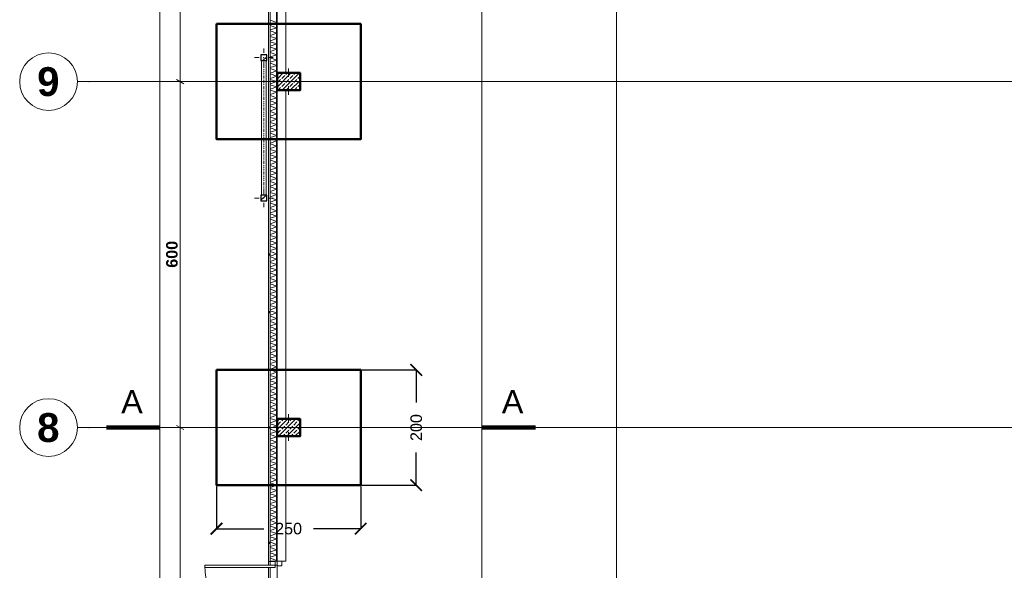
# Model space of a CAD drawing. Extents: x -7314 to 11761, y 144 to 9383.
# Tile 76 of 193: x 468 to 2175, y 4739 to 5694. Entities that reach past the tile are written whole.
import ezdxf
from ezdxf.xclip import XClip

# ---------------------------------------------------------------- set-up
doc = ezdxf.new("R2010")
doc.units = 0
doc.header["$MEASUREMENT"] = 0
doc.header["$XCLIPFRAME"] = 0
for name, pattern in [('Krawędzie ukryte', [68, 48, -20]), ('Kropki i Kreski', [144, 72, -36, 0, -36]), ('Wipeout_Contour', [20000, 0, -20000])]:
    doc.linetypes.add(name, pattern=pattern)
for name, color, linetype in [('_FORMA - struktura elewacja', 7, 'Continuous'), ('FORMA - Arch 01 - 220-A Ściany', 7, 'Continuous'), ('FORMA - Arch 01 - 410-K Osie', 7, 'Continuous'), ('FORMA - Arch 01 - 440-K Słupy', 7, 'Continuous'), ('FORMA - Arch 02 - Ściany zewnętrzne', 7, 'Continuous'), ('FORMA - Arch 04 - Wymiary ogólne', 7, 'Continuous')]:
    doc.layers.add(name, color=color, linetype=linetype)
doc.styles.add('STYL_AUTOMATYCZNY_2', font='arial.ttf')
doc.styles.add('STYL_AUTOMATYCZNY_6', font='arial.ttf')
doc.styles.add('STYL_AUTOMATYCZNY_9', font='arial.ttf')
doc.dimstyles.get("Standard").update_dxf_attribs({"dimtxt": 0.18, "dimasz": 0.18, "dimexe": 0.18, "dimexo": 0.0625, "dimgap": 0.09, "dimtad": 0, "dimtih": 1, "dimtoh": 1, "dimdec": 4, "dimzin": 0, "dimdsep": 46, "dimtxsty": 'Standard', "dimcen": 0.09, "dimadec": 0, "dimazin": 0, "dimtfac": 1, "dimtdec": 4, "dimtofl": 0, "dimtmove": 0, "dimatfit": 3, "dimfxl": 1, "dimtolj": 1, "dimtzin": 0, "dimarcsym": 0})
pattern_1 = [(45, (4185.3, -5972.398), (-17.67767, 17.67767), []), (45, (4181.764, -5968.863), (-17.67767, 17.67767), []), (45, (4178.229, -5965.327), (-17.67767, 17.67767), [])]
pattern_2 = [(45, (4185.3, -5972.398), (-7.071068, 7.071068), []), (45, (4181.764, -5968.863), (-7.071068, 7.071068), [7.5, -2.5])]
pattern_3 = [(45, (4185.3, -5972.398), (-18.384776, 18.384776), []), (45, (4176.107, -5963.206), (-18.384776, 18.384776), [19.5, -6.5])]

# ---------------------------------------------------------------- blocks, each defined once
blk = doc.blocks.new('*X17')
at = {"layer": 'FORMA - Arch 01 - 220-A Ściany', "color": 7, "linetype": 'Continuous', "lineweight": 5, "ltscale": 0.025}
for p, q in [((902, 5693.4), (913.5, 5689.6)), ((913.5, 5689.6), (902, 5685.8)), ((902, 5684.1), (913.5, 5680.3)), ((913.5, 5680.3), (902, 5676.4)), ((902, 5674.8), (913.5, 5670.9)), ((913.5, 5670.9), (902, 5667.1)), ((902, 5665.4), (913.5, 5661.6)), ((913.5, 5661.6), (902, 5657.8)), ((902, 5656.1), (913.5, 5652.3)), ((913.5, 5652.3), (902, 5648.4)), ((902, 5646.8), (913.5, 5642.9)), ((913.5, 5642.9), (902, 5639.1)), ((902, 5637.4), (913.5, 5633.6)), ((913.5, 5633.6), (902, 5629.8)), ((902, 5628.1), (913.5, 5624.3)), ((913.5, 5624.3), (902, 5620.4)), ((902, 5618.8), (913.5, 5614.9)), ((913.5, 5614.9), (902, 5611.1)), ((902, 5609.4), (913.5, 5605.6)), ((913.5, 5605.6), (902, 5601.8)), ((902, 5600.1), (913.5, 5596.3)), ((913.5, 5596.3), (902, 5592.4)), ((902, 5590.8), (913.5, 5586.9)), ((913.5, 5586.9), (902, 5583.1)), ((902, 5581.4), (913.5, 5577.6)), ((913.5, 5577.6), (902, 5573.8)), ((902, 5572.1), (913.5, 5568.3)), ((913.5, 5568.3), (902, 5564.4)), ((902, 5562.8), (913.5, 5558.9)), ((913.5, 5558.9), (902, 5555.1)), ((902, 5553.4), (913.5, 5549.6)), ((913.5, 5549.6), (902, 5545.8)), ((902, 5544.1), (913.5, 5540.3)), ((913.5, 5540.3), (902, 5536.4)), ((902, 5534.8), (913.5, 5530.9)), ((913.5, 5530.9), (902, 5527.1)), ((902, 5525.4), (913.5, 5521.6)), ((913.5, 5521.6), (902, 5517.8)), ((902, 5516.1), (913.5, 5512.3)), ((913.5, 5512.3), (902, 5508.4)), ((902, 5506.8), (913.5, 5502.9)), ((913.5, 5502.9), (902, 5499.1)), ((902, 5497.4), (913.5, 5493.6)), ((913.5, 5493.6), (902, 5489.8)), ((902, 5488.1), (913.5, 5484.3)), ((913.5, 5484.3), (902, 5480.4)), ((902, 5478.8), (913.5, 5474.9)), ((913.5, 5474.9), (902, 5471.1)), ((902, 5469.4), (913.5, 5465.6)), ((913.5, 5465.6), (902, 5461.8)), ((902, 5460.1), (913.5, 5456.3)), ((913.5, 5456.3), (902, 5452.4)), ((902, 5450.8), (913.5, 5446.9)), ((913.5, 5446.9), (902, 5443.1)), ((902, 5441.4), (913.5, 5437.6)), ((913.5, 5437.6), (902, 5433.8)), ((902, 5432.1), (913.5, 5428.3)), ((913.5, 5428.3), (902, 5424.4)), ((902, 5422.8), (913.5, 5418.9)), ((913.5, 5418.9), (902, 5415.1)), ((902, 5413.4), (913.5, 5409.6)), ((913.5, 5409.6), (902, 5405.8)), ((902, 5404.1), (913.5, 5400.3)), ((913.5, 5400.3), (902, 5396.4)), ((902, 5394.8), (913.5, 5390.9)), ((913.5, 5390.9), (902, 5387.1)), ((902, 5385.4), (913.5, 5381.6)), ((913.5, 5381.6), (908.4, 5379.9))]:
    blk.add_line(p, q, dxfattribs=at)
blk = doc.blocks.new('*X359')
at = {"layer": 'FORMA - Arch 01 - 220-A Ściany', "color": 7, "linetype": 'Continuous', "lineweight": 5, "ltscale": 0.025}
for p, q in [((908.4, 5379.9), (902, 5377.8)), ((902, 5376.1), (913.5, 5372.3)), ((913.5, 5372.3), (902, 5368.4)), ((902, 5366.8), (913.5, 5362.9)), ((913.5, 5362.9), (902, 5359.1)), ((902, 5357.4), (913.5, 5353.6)), ((913.5, 5353.6), (902, 5349.8)), ((902, 5348.1), (913.5, 5344.3)), ((913.5, 5344.3), (902, 5340.4)), ((902, 5338.8), (913.5, 5334.9)), ((913.5, 5334.9), (902, 5331.1)), ((902, 5329.4), (913.5, 5325.6)), ((913.5, 5325.6), (902, 5321.8)), ((902, 5320.1), (913.5, 5316.3)), ((913.5, 5316.3), (902, 5312.4)), ((902, 5310.8), (913.5, 5306.9)), ((913.5, 5306.9), (902, 5303.1)), ((902, 5301.4), (913.5, 5297.6)), ((913.5, 5297.6), (902, 5293.8)), ((902, 5292.1), (913.5, 5288.3)), ((913.5, 5288.3), (902, 5284.4)), ((902, 5282.8), (913.5, 5278.9)), ((913.5, 5278.9), (902, 5275.1)), ((902, 5273.4), (913.5, 5269.6)), ((913.5, 5269.6), (902, 5265.8)), ((902, 5264.1), (913.5, 5260.3)), ((913.5, 5260.3), (902, 5256.4)), ((902, 5254.8), (913.5, 5250.9)), ((913.5, 5250.9), (902, 5247.1)), ((902, 5245.4), (913.5, 5241.6)), ((913.5, 5241.6), (902, 5237.8)), ((902, 5236.1), (913.5, 5232.3)), ((913.5, 5232.3), (902, 5228.4)), ((902, 5226.8), (913.5, 5222.9)), ((913.5, 5222.9), (902, 5219.1)), ((902, 5217.4), (913.5, 5213.6)), ((913.5, 5213.6), (902, 5209.8)), ((902, 5208.1), (913.5, 5204.3)), ((913.5, 5204.3), (902, 5200.4)), ((902, 5198.8), (913.5, 5194.9)), ((913.5, 5194.9), (902, 5191.1)), ((902, 5189.4), (913.5, 5185.6)), ((913.5, 5185.6), (902, 5181.8)), ((902, 5180.1), (913.5, 5176.3)), ((913.5, 5176.3), (902, 5172.4)), ((902, 5170.8), (913.5, 5166.9)), ((913.5, 5166.9), (902, 5163.1)), ((902, 5161.4), (913.5, 5157.6)), ((913.5, 5157.6), (902, 5153.8)), ((902, 5152.1), (913.5, 5148.3)), ((913.5, 5148.3), (902, 5144.4)), ((902, 5142.8), (913.5, 5138.9)), ((913.5, 5138.9), (902, 5135.1)), ((902, 5133.4), (913.5, 5129.6)), ((913.5, 5129.6), (902, 5125.8)), ((902, 5124.1), (913.5, 5120.3)), ((913.5, 5120.3), (902, 5116.4)), ((902, 5114.8), (913.5, 5110.9)), ((913.5, 5110.9), (902, 5107.1)), ((902, 5105.4), (913.5, 5101.6)), ((913.5, 5101.6), (902, 5097.8)), ((902, 5096.1), (913.5, 5092.3)), ((913.5, 5092.3), (902, 5088.4)), ((902, 5086.8), (913.5, 5082.9)), ((913.5, 5082.9), (902, 5079.1)), ((902, 5077.4), (913.5, 5073.6)), ((913.5, 5073.6), (902, 5069.8)), ((902, 5068.1), (913.5, 5064.3)), ((913.5, 5064.3), (902, 5060.4)), ((902, 5058.8), (913.5, 5054.9)), ((913.5, 5054.9), (902, 5051.1)), ((902, 5049.4), (913.5, 5045.6)), ((913.5, 5045.6), (902, 5041.8)), ((902, 5040.1), (913.5, 5036.3)), ((913.5, 5036.3), (902, 5032.4)), ((902, 5030.8), (913.5, 5026.9)), ((913.5, 5026.9), (902, 5023.1)), ((902, 5021.4), (913.5, 5017.6)), ((913.5, 5017.6), (902, 5013.8)), ((902, 5012.1), (913.5, 5008.3)), ((913.5, 5008.3), (902, 5004.4)), ((902, 5002.8), (913.5, 4998.9)), ((913.5, 4998.9), (902, 4995.1)), ((902, 4993.4), (913.5, 4989.6)), ((913.5, 4989.6), (902, 4985.8)), ((902, 4984.1), (913.5, 4980.3)), ((913.5, 4980.3), (902, 4976.4)), ((902, 4974.8), (913.5, 4970.9)), ((913.5, 4970.9), (902, 4967.1)), ((902, 4965.4), (913.5, 4961.6)), ((913.5, 4961.6), (902, 4957.8)), ((902, 4956.1), (913.5, 4952.3)), ((913.5, 4952.3), (902, 4948.4)), ((902, 4946.8), (913.5, 4942.9)), ((913.5, 4942.9), (902, 4939.1)), ((902, 4937.4), (913.5, 4933.6)), ((913.5, 4933.6), (902, 4929.8)), ((902, 4928.1), (913.5, 4924.3)), ((913.5, 4924.3), (902, 4920.4)), ((902, 4918.8), (913.5, 4914.9)), ((913.5, 4914.9), (902, 4911.1)), ((902, 4909.4), (913.5, 4905.6)), ((913.5, 4905.6), (902, 4901.8)), ((902, 4900.1), (913.5, 4896.3)), ((913.5, 4896.3), (902, 4892.4)), ((902, 4890.8), (913.5, 4886.9)), ((913.5, 4886.9), (902, 4883.1)), ((902, 4881.4), (913.5, 4877.6)), ((913.5, 4877.6), (902, 4873.8)), ((902, 4872.1), (913.5, 4868.3)), ((913.5, 4868.3), (902, 4864.4)), ((902, 4862.8), (913.5, 4858.9)), ((913.5, 4858.9), (902, 4855.1)), ((902, 4853.4), (913.5, 4849.6)), ((913.5, 4849.6), (902, 4845.8)), ((902, 4844.1), (913.5, 4840.3)), ((913.5, 4840.3), (902, 4836.4)), ((902, 4834.8), (913.5, 4830.9)), ((913.5, 4830.9), (902, 4827.1)), ((902, 4825.4), (913.5, 4821.6)), ((913.5, 4821.6), (902, 4817.8)), ((902, 4816.1), (913.5, 4812.3)), ((913.5, 4812.3), (902, 4808.4)), ((902, 4806.8), (913.5, 4802.9)), ((913.5, 4802.9), (902, 4799.1)), ((902, 4797.4), (913.5, 4793.6)), ((913.5, 4793.6), (902, 4789.8)), ((902, 4788.1), (913.5, 4784.3)), ((913.5, 4784.3), (902, 4780.4)), ((902, 4778.8), (913.5, 4774.9)), ((913.5, 4774.9), (902, 4771.1)), ((902, 4769.4), (913.5, 4765.6)), ((913.5, 4765.6), (902, 4761.8)), ((902, 4760.1), (913.5, 4756.3)), ((913.5, 4756.3), (909.4, 4754.9))]:
    blk.add_line(p, q, dxfattribs=at)
blk = doc.blocks.new('Rysunek_1_1', base_point=(4185.3, -5972.4))
at = {"layer": 'FORMA - Arch 01 - 410-K Osie', "color": 7, "linetype": 'Krawędzie ukryte', "lineweight": 13, "ltscale": 0.025}
for p, q in [((587.6, 5586.9), (567.7, 5586.9)), ((587.6, 4986.9), (567.7, 4986.9))]:
    blk.add_line(p, q, dxfattribs=at)
at = {"layer": 'FORMA - Arch 01 - 410-K Osie', "color": 7, "linetype": 'Continuous', "lineweight": 13, "ltscale": 0.025}
for centre in [(517.7, 5586.9), (517.7, 4986.9)]:
    blk.add_circle(centre, 50, dxfattribs=at)
at = {"layer": 'FORMA - Arch 01 - 410-K Osie', "color": 7, "linetype": 'Krawędzie ukryte', "lineweight": 13, "ltscale": 0.025}
for p in [(587.6, 5586.9), (587.6, 5586.9), (587.6, 4986.9), (587.6, 4986.9)]:
    blk.add_point(p, dxfattribs=at)
at = {"layer": 'FORMA - Arch 04 - Wymiary ogólne', "color": 154, "linetype": 'Continuous', "lineweight": 13, "ltscale": 0.025}
for p, q in [((710.9, 721.9), (710.9, 7923.6)), ((1269.3, 4207.4), (1269.3, 7495.3)), ((1502.9, 4207.4), (1502.9, 7495.3)), ((745.9, 5586.9), (745.9, 6086.9)), ((755.2, 5586.9), (736.5, 5586.9)), ((739.6, 5590.5), (752.1, 5583.3)), ((745.9, 4986.9), (745.9, 5586.9)), ((755.2, 4986.9), (736.5, 4986.9)), ((739.6, 4990.5), (752.1, 4983.3)), ((745.9, 4386.9), (745.9, 4986.9))]:
    blk.add_line(p, q, dxfattribs=at)
at = {"layer": 'FORMA - Arch 01 - 410-K Osie', "color": 7, "linetype": 'Continuous', "lineweight": 13, "char_height": 50, "attachment_point": 3, "style": 'STYL_AUTOMATYCZNY_6'}
for s, insert in [('\\A1;{\\pqr;\\pt0;\\fArial|b1|i0|c238|p0;\\W1.000000;9}', (536.7, 5611.9)), ('\\A1;{\\pqr;\\pt0;\\fArial|b1|i0|c238|p0;\\W1.000000;8}', (536.7, 5011.9))]:
    blk.add_mtext(s, dxfattribs=dict(at, insert=insert))
at = {"layer": 'FORMA - Arch 04 - Wymiary ogólne', "color": 154, "linetype": 'Continuous', "lineweight": 13, "insert": (741.9, 5264), "char_height": 20, "width": 45.763, "attachment_point": 7, "rotation": 90, "style": 'STYL_AUTOMATYCZNY_9'}
blk.add_mtext('\\A1;{\\pql;\\fArial|b1|i0|c238|p0;\\W1.000000;600}', dxfattribs=at)
at = {"color": 254, "linetype": 'Wipeout_Contour', "lineweight": 0, "ltscale": 26836.350036}
blk.add_wipeout([(913.5, 7908.6), (913.5, 5379.9), (914, 5379.9), (914, 7908.6)], dxfattribs=at).dxf.layer = 'FORMA - Arch 01 - 220-A Ściany'
at = {"color": 254, "linetype": 'Wipeout_Contour', "lineweight": 0, "ltscale": 19799.922452}
blk.add_wipeout([(914, 4754.9), (929, 4754.9), (929, 4971.9), (914, 4971.9)], dxfattribs=at).dxf.layer = 'FORMA - Arch 02 - Ściany zewnętrzne'
at = {"layer": 'FORMA - Arch 01 - 220-A Ściany', "linetype": 'Continuous', "lineweight": 5}
h = blk.add_hatch(dxfattribs=at)
h.set_pattern_fill('Aluminium_0001', style=0, pattern_type=2)
h.set_pattern_definition(pattern_1)
h.paths.add_polyline_path([(913.5, 7908.6), (913.5, 5379.9), (914, 5379.9), (914, 7908.6)])
at = {"layer": 'FORMA - Arch 02 - Ściany zewnętrzne', "color": 7, "linetype": 'Continuous', "lineweight": 13, "ltscale": 0.025, "flags": 128}
for points in [[(914, 4971.9), (914, 4754.9)], [(929, 4754.9), (929, 4971.9)], [(929, 4754.9), (914, 4754.9)]]:
    blk.add_lwpolyline(points, dxfattribs=at)
at = {"color": 254, "linetype": 'Wipeout_Contour', "lineweight": 0, "ltscale": 26833.977624}
blk.add_wipeout([(902, 5379.9), (913.5, 5379.9), (913.5, 7909.1), (902, 7909.1)], dxfattribs=at).dxf.layer = 'FORMA - Arch 01 - 220-A Ściany'
at = {"layer": 'FORMA - Arch 01 - 220-A Ściany', "color": 7, "linetype": 'Continuous', "lineweight": 25, "ltscale": 0.025}
blk.add_line((913.5, 5379.9), (913.5, 7909.1), dxfattribs=at)
at = {"layer": 'FORMA - Arch 01 - 220-A Ściany', "color": 7, "linetype": 'Continuous', "lineweight": 15, "ltscale": 0.025, "flags": 128}
blk.add_lwpolyline([(914, 5379.9), (914, 7908.6)], dxfattribs=at)
at = {"color": 7, "linetype": 'Continuous', "lineweight": 13, "ltscale": 0.025}
blk.add_blockref('*X17', (0, 0), dxfattribs=at)
at = {"color": 254, "linetype": 'Wipeout_Contour', "lineweight": 0, "ltscale": 22710.756589}
blk.add_wipeout([(899, 5606.9), (899, 5604.9), (901, 5604.9), (901, 5606.9)], dxfattribs=at).dxf.layer = 'FORMA - Arch 01 - 220-A Ściany'
at = {"color": 254, "linetype": 'Wipeout_Contour', "lineweight": 0, "ltscale": 22079.082241}
blk.add_wipeout([(899, 5446.9), (899, 5444.9), (901, 5444.9), (901, 5446.9)], dxfattribs=at).dxf.layer = 'FORMA - Arch 01 - 220-A Ściany'
at = {"color": 254, "linetype": 'Wipeout_Contour', "lineweight": 0, "ltscale": 23637.247024}
blk.add_wipeout([(914, 5601.9), (929, 5601.9), (929, 6071.9), (914, 6071.9)], dxfattribs=at).dxf.layer = 'FORMA - Arch 02 - Ściany zewnętrzne'
at = {"color": 254, "linetype": 'Wipeout_Contour', "lineweight": 0, "ltscale": 21467.341856}
blk.add_wipeout([(914, 5001.9), (929, 5001.9), (929, 5571.9), (914, 5571.9)], dxfattribs=at).dxf.layer = 'FORMA - Arch 02 - Ściany zewnętrzne'
at = {"layer": 'FORMA - Arch 02 - Ściany zewnętrzne', "color": 7, "linetype": 'Continuous', "lineweight": 13, "ltscale": 0.025, "flags": 128}
for points in [[(914, 6071.9), (914, 5601.9)], [(929, 5601.9), (929, 6071.9)], [(914, 5571.9), (914, 5001.9)], [(929, 5001.9), (929, 5571.9)]]:
    blk.add_lwpolyline(points, dxfattribs=at)
at = {"color": 254, "linetype": 'Wipeout_Contour', "lineweight": 0, "ltscale": 18256.97488}
blk.add_wipeout([(899, 7923.6), (899, 721.9), (902, 721.9), (902, 7923.6)], dxfattribs=at).dxf.layer = 'FORMA - Arch 01 - 220-A Ściany'
at = {"layer": 'FORMA - Arch 01 - 220-A Ściany', "color": 7, "linetype": 'Continuous', "lineweight": 18, "ltscale": 0.025}
blk.add_line((902, 7923.6), (902, 721.9), dxfattribs=at)
at = {"color": 254, "linetype": 'Wipeout_Contour', "lineweight": 0, "ltscale": 20597.680736}
blk.add_wipeout([(914, 5379.9), (913.5, 5379.9), (913.5, 4754.9), (914, 4754.9)], dxfattribs=at).dxf.layer = 'FORMA - Arch 01 - 220-A Ściany'
at = {"color": 254, "linetype": 'Wipeout_Contour', "lineweight": 0, "ltscale": 22657.886433}
blk.add_wipeout([(954, 5601.9), (914, 5601.9), (914, 5571.9), (954, 5571.9)], dxfattribs=at).dxf.layer = 'FORMA - Arch 01 - 440-K Słupy'
at = {"layer": 'FORMA - Arch 01 - 220-A Ściany', "linetype": 'Continuous', "lineweight": 5}
h = blk.add_hatch(dxfattribs=at)
h.set_pattern_fill('Aluminium_0001', style=0, pattern_type=2)
h.set_pattern_definition(pattern_1)
h.paths.add_polyline_path([(914, 5379.9), (913.5, 5379.9), (913.5, 4754.9), (914, 4754.9)])
at = {"layer": 'FORMA - Arch 01 - 440-K Słupy', "linetype": 'Continuous', "lineweight": 5}
h = blk.add_hatch(dxfattribs=at)
h.set_pattern_fill('beton_zbrojony_gęsty_0001', style=0, pattern_type=2)
h.set_pattern_definition(pattern_2)
h.paths.add_polyline_path([(954, 5601.9), (914, 5601.9), (914, 5571.9), (954, 5571.9)])
at = {"layer": 'FORMA - Arch 01 - 440-K Słupy', "color": 1, "linetype": 'Continuous', "lineweight": 13, "ltscale": 0.025}
for p, q in [((934, 5594.9), (934, 5609.9)), ((942, 5586.9), (962, 5586.9)), ((934, 5578.9), (934, 5563.9))]:
    blk.add_line(p, q, dxfattribs=at)
at = {"layer": 'FORMA - Arch 01 - 440-K Słupy', "color": 7, "linetype": 'Continuous', "lineweight": 25, "ltscale": 0.025, "flags": 128}
blk.add_lwpolyline([(914, 5571.9), (954, 5571.9), (954, 5601.9), (914, 5601.9)], dxfattribs=at)
at = {"layer": 'FORMA - Arch 01 - 440-K Słupy', "color": 1, "linetype": 'Continuous', "lineweight": 13, "ltscale": 0.025}
blk.add_point((934, 5586.9), dxfattribs=at)
at = {"color": 254, "linetype": 'Wipeout_Contour', "lineweight": 0, "ltscale": 22710.756589}
blk.add_wipeout([(899, 5606.9), (899, 5604.9), (901, 5604.9), (901, 5606.9)], dxfattribs=at).dxf.layer = 'FORMA - Arch 01 - 220-A Ściany'
at = {"color": 254, "linetype": 'Wipeout_Contour', "lineweight": 0, "ltscale": 22079.082241}
blk.add_wipeout([(899, 5446.9), (899, 5444.9), (901, 5444.9), (901, 5446.9)], dxfattribs=at).dxf.layer = 'FORMA - Arch 01 - 220-A Ściany'
at = {"layer": 'FORMA - Arch 01 - 220-A Ściany', "color": 7, "linetype": 'Continuous', "lineweight": 13, "ltscale": 0.025}
for p, q in [((899, 5606.9), (899, 5604.9)), ((899, 5446.9), (899, 5444.9))]:
    blk.add_line(p, q, dxfattribs=at)
at = {"layer": 'FORMA - Arch 01 - 220-A Ściany', "color": 7, "linetype": 'Continuous', "lineweight": 18, "ltscale": 0.025, "flags": 128}
for points in [[(899, 5606.9), (901, 5606.9), (901, 5604.9), (899, 5604.9)], [(899, 5446.9), (901, 5446.9), (901, 5444.9), (899, 5444.9)]]:
    blk.add_lwpolyline(points, close=True, dxfattribs=at)
at = {"color": 254, "linetype": 'Wipeout_Contour', "lineweight": 0, "ltscale": 18256.97488}
blk.add_wipeout([(899, 7923.6), (899, 721.9), (902, 721.9), (902, 7923.6)], dxfattribs=at).dxf.layer = 'FORMA - Arch 01 - 220-A Ściany'
at = {"layer": 'FORMA - Arch 01 - 220-A Ściany', "color": 7, "linetype": 'Continuous', "lineweight": 13, "ltscale": 0.025}
blk.add_line((899, 7923.6), (899, 721.9), dxfattribs=at)
at = {"layer": 'FORMA - Arch 01 - 220-A Ściany', "color": 7, "linetype": 'Continuous', "lineweight": 18, "ltscale": 0.025, "flags": 128}
blk.add_lwpolyline([(899, 7923.6), (902, 7923.6), (902, 721.9), (899, 721.9)], close=True, dxfattribs=at)
at = {"color": 254, "linetype": 'Wipeout_Contour', "lineweight": 0, "ltscale": 25434.275927}
blk.add_wipeout([(913.5, 5379.9), (902, 5379.9), (902, 4754.9), (911, 4754.9), (913.5, 4754.9)], dxfattribs=at).dxf.layer = 'FORMA - Arch 01 - 220-A Ściany'
at = {"color": 7, "linetype": 'Continuous', "lineweight": 13, "ltscale": 0.025}
blk.add_blockref('*X359', (0, 0), dxfattribs=at)
at = {"color": 254, "linetype": 'Wipeout_Contour', "lineweight": 0, "ltscale": 18256.97488}
blk.add_wipeout([(899, 7923.6), (899, 721.9), (902, 721.9), (902, 7923.6)], dxfattribs=at).dxf.layer = 'FORMA - Arch 01 - 220-A Ściany'
at = {"color": 254, "linetype": 'Wipeout_Contour', "lineweight": 0, "ltscale": 21451.844795}
blk.add_wipeout([(899, 5287.9), (899, 5285.9), (901, 5285.9), (901, 5287.9)], dxfattribs=at).dxf.layer = 'FORMA - Arch 01 - 220-A Ściany'
at = {"color": 254, "linetype": 'Wipeout_Contour', "lineweight": 0, "ltscale": 21057.625102}
blk.add_wipeout([(899, 5187.9), (899, 5185.9), (901, 5185.9), (901, 5187.9)], dxfattribs=at).dxf.layer = 'FORMA - Arch 01 - 220-A Ściany'
at = {"color": 254, "linetype": 'Wipeout_Contour', "lineweight": 0, "ltscale": 20663.627581}
blk.add_wipeout([(899, 5087.9), (899, 5085.9), (901, 5085.9), (901, 5087.9)], dxfattribs=at).dxf.layer = 'FORMA - Arch 01 - 220-A Ściany'
at = {"color": 254, "linetype": 'Wipeout_Contour', "lineweight": 0, "ltscale": 20269.865186}
blk.add_wipeout([(899, 4987.9), (899, 4985.9), (901, 4985.9), (901, 4987.9)], dxfattribs=at).dxf.layer = 'FORMA - Arch 01 - 220-A Ściany'
at = {"color": 254, "linetype": 'Wipeout_Contour', "lineweight": 0, "ltscale": 19876.351891}
blk.add_wipeout([(899, 4887.9), (899, 4885.9), (901, 4885.9), (901, 4887.9)], dxfattribs=at).dxf.layer = 'FORMA - Arch 01 - 220-A Ściany'
at = {"color": 254, "linetype": 'Wipeout_Contour', "lineweight": 0, "ltscale": 19483.10279}
blk.add_wipeout([(899, 4787.9), (899, 4785.9), (901, 4785.9), (901, 4787.9)], dxfattribs=at).dxf.layer = 'FORMA - Arch 01 - 220-A Ściany'
at = {"color": 254, "linetype": 'Wipeout_Contour', "lineweight": 0, "ltscale": 19361.199103}
blk.add_wipeout([(902, 4754.9), (902, 4754.4), (911, 4754.4), (911, 4754.9)], dxfattribs=at).dxf.layer = 'FORMA - Arch 01 - 220-A Ściany'
at = {"layer": 'FORMA - Arch 01 - 220-A Ściany', "linetype": 'Continuous', "lineweight": 5}
h = blk.add_hatch(dxfattribs=at)
h.set_pattern_fill('Aluminium_0001', style=0, pattern_type=2)
h.set_pattern_definition(pattern_1)
h.paths.add_polyline_path([(902, 4754.9), (902, 4754.4), (911, 4754.4), (911, 4754.9)])
at = {"layer": 'FORMA - Arch 01 - 220-A Ściany', "color": 7, "linetype": 'Continuous', "lineweight": 18, "ltscale": 0.025}
blk.add_line((902, 7923.6), (902, 4754.9), dxfattribs=at)
at = {"layer": 'FORMA - Arch 01 - 220-A Ściany', "color": 7, "linetype": 'Continuous', "lineweight": 25, "ltscale": 0.025}
for p, q in [((913.5, 4754.9), (913.5, 5379.9)), ((902, 4754.9), (911, 4754.9))]:
    blk.add_line(p, q, dxfattribs=at)
at = {"layer": 'FORMA - Arch 01 - 220-A Ściany', "color": 7, "linetype": 'Continuous', "lineweight": 15, "ltscale": 0.025}
for p, q in [((911, 4754.4), (902, 4754.4)), ((911, 4754.9), (911, 4754.4)), ((911, 4754.9), (913.5, 4754.9)), ((913.5, 4754.9), (914, 4754.9))]:
    blk.add_line(p, q, dxfattribs=at)
at = {"layer": 'FORMA - Arch 01 - 220-A Ściany', "color": 7, "linetype": 'Continuous', "lineweight": 15, "ltscale": 0.025, "flags": 128}
blk.add_lwpolyline([(914, 4754.9), (914, 5379.9)], dxfattribs=at)
at = {"color": 254, "linetype": 'Wipeout_Contour', "lineweight": 0, "ltscale": 18256.97488}
blk.add_wipeout([(899, 7923.6), (899, 721.9), (902, 721.9), (902, 7923.6)], dxfattribs=at).dxf.layer = 'FORMA - Arch 01 - 220-A Ściany'
at = {"color": 254, "linetype": 'Wipeout_Contour', "lineweight": 0, "ltscale": 20294.614254}
blk.add_wipeout([(914, 4971.9), (954, 4971.9), (954, 5001.9), (914, 5001.9)], dxfattribs=at).dxf.layer = 'FORMA - Arch 01 - 440-K Słupy'
at = {"layer": 'FORMA - Arch 01 - 440-K Słupy', "linetype": 'Continuous', "lineweight": 5}
h = blk.add_hatch(dxfattribs=at)
h.set_pattern_fill('beton_zbrojony_gęsty_0001', style=0, pattern_type=2)
h.set_pattern_definition(pattern_2)
h.paths.add_polyline_path([(914, 4971.9), (954, 4971.9), (954, 5001.9), (914, 5001.9)])
at = {"layer": 'FORMA - Arch 01 - 220-A Ściany', "color": 7, "linetype": 'Continuous', "lineweight": 13, "ltscale": 0.025}
blk.add_line((899, 7923.6), (899, 721.9), dxfattribs=at)
at = {"layer": 'FORMA - Arch 01 - 220-A Ściany', "color": 7, "linetype": 'Continuous', "lineweight": 18, "ltscale": 0.025, "flags": 128}
blk.add_lwpolyline([(899, 7923.6), (902, 7923.6), (902, 721.9), (899, 721.9)], close=True, dxfattribs=at)
at = {"layer": 'FORMA - Arch 01 - 220-A Ściany', "color": 7, "linetype": 'Continuous', "lineweight": 13, "ltscale": 0.025}
blk.add_arc((911, 4748.1), 122.4, 180, 270, dxfattribs=at)
at = {"layer": 'FORMA - Arch 01 - 410-K Osie', "color": 7, "linetype": 'Krawędzie ukryte', "lineweight": 13, "ltscale": 0.025}
blk.add_line((3420.8, 5586.9), (587.6, 5586.9), dxfattribs=at)
at = {"layer": 'FORMA - Arch 01 - 440-K Słupy', "color": 1, "linetype": 'Continuous', "lineweight": 13, "ltscale": 0.025}
for p, q in [((926, 5586.9), (906, 5586.9)), ((934, 4994.9), (934, 5009.9)), ((942, 4986.9), (962, 4986.9)), ((934, 4978.9), (934, 4963.9))]:
    blk.add_line(p, q, dxfattribs=at)
at = {"layer": 'FORMA - Arch 01 - 440-K Słupy', "color": 7, "linetype": 'Continuous', "lineweight": 25, "ltscale": 0.025, "flags": 128}
blk.add_lwpolyline([(914, 4971.9), (954, 4971.9), (954, 5001.9), (914, 5001.9)], dxfattribs=at)
at = {"layer": 'FORMA - Arch 01 - 440-K Słupy', "color": 1, "linetype": 'Continuous', "lineweight": 13, "ltscale": 0.025}
blk.add_point((934, 4986.9), dxfattribs=at)
at = {"color": 254, "linetype": 'Wipeout_Contour', "lineweight": 0, "ltscale": 22794.334896}
blk.add_wipeout([(886, 5633.5), (886, 5623.5), (896, 5623.5), (896, 5633.5)], dxfattribs=at).dxf.layer = '_FORMA - struktura elewacja'
at = {"color": 254, "linetype": 'Wipeout_Contour', "lineweight": 0, "ltscale": 21832.428249}
blk.add_wipeout([(886, 5389.9), (886, 5379.9), (896, 5379.9), (896, 5389.9)], dxfattribs=at).dxf.layer = '_FORMA - struktura elewacja'
at = {"color": 254, "linetype": 'Wipeout_Contour', "lineweight": 0, "ltscale": 21451.844795}
blk.add_wipeout([(899, 5287.9), (899, 5285.9), (901, 5285.9), (901, 5287.9)], dxfattribs=at).dxf.layer = 'FORMA - Arch 01 - 220-A Ściany'
at = {"color": 254, "linetype": 'Wipeout_Contour', "lineweight": 0, "ltscale": 21057.625102}
blk.add_wipeout([(899, 5187.9), (899, 5185.9), (901, 5185.9), (901, 5187.9)], dxfattribs=at).dxf.layer = 'FORMA - Arch 01 - 220-A Ściany'
at = {"color": 254, "linetype": 'Wipeout_Contour', "lineweight": 0, "ltscale": 20663.627581}
blk.add_wipeout([(899, 5087.9), (899, 5085.9), (901, 5085.9), (901, 5087.9)], dxfattribs=at).dxf.layer = 'FORMA - Arch 01 - 220-A Ściany'
at = {"color": 254, "linetype": 'Wipeout_Contour', "lineweight": 0, "ltscale": 20269.865186}
blk.add_wipeout([(899, 4987.9), (899, 4985.9), (901, 4985.9), (901, 4987.9)], dxfattribs=at).dxf.layer = 'FORMA - Arch 01 - 220-A Ściany'
at = {"color": 254, "linetype": 'Wipeout_Contour', "lineweight": 0, "ltscale": 19876.351891}
blk.add_wipeout([(899, 4887.9), (899, 4885.9), (901, 4885.9), (901, 4887.9)], dxfattribs=at).dxf.layer = 'FORMA - Arch 01 - 220-A Ściany'
at = {"color": 254, "linetype": 'Wipeout_Contour', "lineweight": 0, "ltscale": 19483.10279}
blk.add_wipeout([(899, 4787.9), (899, 4785.9), (901, 4785.9), (901, 4787.9)], dxfattribs=at).dxf.layer = 'FORMA - Arch 01 - 220-A Ściany'
at = {"color": 254, "linetype": 'Wipeout_Contour', "lineweight": 0, "ltscale": 29024.496656}
blk.add_wipeout([(922.5, 4754.9), (911, 4754.9), (911, 4748.1), (915, 4748.1), (915, 4746.9), (922.5, 4746.9)], dxfattribs=at).dxf.layer = 'FORMA - Arch 01 - 220-A Ściany'
at = {"layer": '_FORMA - struktura elewacja', "linetype": 'Continuous', "lineweight": 13}
h = blk.add_hatch(dxfattribs=at)
h.set_pattern_fill('Beton_zbrojony_0001', color=251, style=0, pattern_type=2)
h.set_pattern_definition(pattern_3)
h.paths.add_polyline_path([(886, 5633.5), (886, 5623.5), (896, 5623.5), (896, 5633.5)])
h = blk.add_hatch(dxfattribs=at)
h.set_pattern_fill('Beton_zbrojony_0001', color=251, style=0, pattern_type=2)
h.set_pattern_definition(pattern_3)
h.paths.add_polyline_path([(886, 5389.9), (886, 5379.9), (896, 5379.9), (896, 5389.9)])
at = {"layer": '_FORMA - struktura elewacja', "color": 1, "linetype": 'Continuous', "lineweight": 13, "ltscale": 0.025}
for p, q in [((891, 5636.5), (891, 5644.5)), ((883, 5628.5), (875, 5628.5)), ((891, 5620.5), (891, 5612.5)), ((899, 5628.5), (907, 5628.5)), ((891, 5392.9), (891, 5400.9)), ((883, 5384.9), (875, 5384.9)), ((899, 5384.9), (907, 5384.9)), ((891, 5376.9), (891, 5368.9))]:
    blk.add_line(p, q, dxfattribs=at)
at = {"layer": '_FORMA - struktura elewacja', "color": 7, "linetype": 'Continuous', "lineweight": 13, "ltscale": 0.025}
for p, q in [((887, 5623.5), (887, 5389.9)), ((887, 5623.5), (887, 5389.9)), ((887, 5623.5), (887, 5389.9)), ((887, 5623.5), (887, 5389.9)), ((887, 5623.5), (887, 5389.9)), ((887, 5623.5), (887, 5389.9)), ((887, 5623.5), (887, 5389.9)), ((887, 5623.5), (887, 5389.9)), ((887, 5623.5), (887, 5389.9)), ((887, 5623.5), (887, 5389.9)), ((887, 5623.5), (887, 5389.9)), ((887, 5623.5), (887, 5389.9)), ((887, 5623.5), (887, 5389.9)), ((887, 5623.5), (887, 5389.9)), ((887, 5623.5), (887, 5389.9)), ((887, 5623.5), (887, 5389.9)), ((887, 5623.5), (887, 5389.9)), ((887, 5623.5), (887, 5389.9)), ((887, 5623.5), (887, 5389.9)), ((887, 5623.5), (887, 5389.9)), ((887, 5623.5), (887, 5389.9)), ((887, 5623.5), (887, 5389.9)), ((887, 5623.5), (887, 5389.9)), ((887, 5623.5), (887, 5389.9)), ((887, 5623.5), (887, 5389.9)), ((887, 5623.5), (887, 5389.9)), ((887, 5623.5), (887, 5389.9)), ((887, 5623.5), (887, 5389.9)), ((887, 5623.5), (887, 5389.9)), ((887, 5623.5), (887, 5389.9)), ((887, 5623.5), (887, 5389.9)), ((887, 5623.5), (887, 5389.9)), ((887, 5623.5), (887, 5389.9)), ((887, 5623.5), (887, 5389.9)), ((887, 5623.5), (887, 5389.9)), ((887, 5623.5), (887, 5389.9)), ((887, 5623.5), (887, 5389.9)), ((887, 5623.5), (887, 5389.9)), ((887, 5623.5), (887, 5389.9)), ((887, 5623.5), (887, 5389.9)), ((887, 5623.5), (887, 5389.9)), ((887, 5623.5), (887, 5389.9)), ((895, 5623.5), (895, 5389.9)), ((895, 5623.5), (895, 5389.9)), ((895, 5623.5), (895, 5389.9)), ((895, 5623.5), (895, 5389.9)), ((895, 5623.5), (895, 5389.9)), ((895, 5623.5), (895, 5389.9)), ((895, 5623.5), (895, 5389.9)), ((895, 5623.5), (895, 5389.9)), ((895, 5623.5), (895, 5389.9)), ((895, 5623.5), (895, 5389.9)), ((895, 5623.5), (895, 5389.9)), ((895, 5623.5), (895, 5389.9)), ((895, 5623.5), (895, 5389.9)), ((895, 5623.5), (895, 5389.9)), ((895, 5623.5), (895, 5389.9)), ((895, 5623.5), (895, 5389.9)), ((895, 5623.5), (895, 5389.9)), ((895, 5623.5), (895, 5389.9)), ((895, 5623.5), (895, 5389.9)), ((895, 5623.5), (895, 5389.9)), ((895, 5623.5), (895, 5389.9)), ((895, 5623.5), (895, 5389.9)), ((895, 5623.5), (895, 5389.9)), ((895, 5623.5), (895, 5389.9)), ((895, 5623.5), (895, 5389.9)), ((895, 5623.5), (895, 5389.9)), ((895, 5623.5), (895, 5389.9)), ((895, 5623.5), (895, 5389.9)), ((895, 5623.5), (895, 5389.9)), ((895, 5623.5), (895, 5389.9)), ((895, 5623.5), (895, 5389.9)), ((895, 5623.5), (895, 5389.9)), ((895, 5623.5), (895, 5389.9)), ((895, 5623.5), (895, 5389.9)), ((895, 5623.5), (895, 5389.9)), ((895, 5623.5), (895, 5389.9)), ((895, 5623.5), (895, 5389.9)), ((895, 5623.5), (895, 5389.9)), ((895, 5623.5), (895, 5389.9)), ((895, 5623.5), (895, 5389.9)), ((895, 5623.5), (895, 5389.9)), ((895, 5623.5), (895, 5389.9))]:
    blk.add_line(p, q, dxfattribs=at)
at = {"layer": '_FORMA - struktura elewacja', "color": 7, "linetype": 'Kropki i Kreski', "lineweight": 13, "ltscale": 0.025}
blk.add_line((891, 5623.5), (891, 5389.9), dxfattribs=at)
blk.add_line((891, 5623.5), (891, 5389.9), dxfattribs=at)
blk.add_line((891, 5623.5), (891, 5389.9), dxfattribs=at)
blk.add_line((891, 5623.5), (891, 5389.9), dxfattribs=at)
blk.add_line((891, 5623.5), (891, 5389.9), dxfattribs=at)
blk.add_line((891, 5623.5), (891, 5389.9), dxfattribs=at)
blk.add_line((891, 5623.5), (891, 5389.9), dxfattribs=at)
blk.add_line((891, 5623.5), (891, 5389.9), dxfattribs=at)
blk.add_line((891, 5623.5), (891, 5389.9), dxfattribs=at)
blk.add_line((891, 5623.5), (891, 5389.9), dxfattribs=at)
blk.add_line((891, 5623.5), (891, 5389.9), dxfattribs=at)
blk.add_line((891, 5623.5), (891, 5389.9), dxfattribs=at)
blk.add_line((891, 5623.5), (891, 5389.9), dxfattribs=at)
blk.add_line((891, 5623.5), (891, 5389.9), dxfattribs=at)
blk.add_line((891, 5623.5), (891, 5389.9), dxfattribs=at)
blk.add_line((891, 5623.5), (891, 5389.9), dxfattribs=at)
blk.add_line((891, 5623.5), (891, 5389.9), dxfattribs=at)
blk.add_line((891, 5623.5), (891, 5389.9), dxfattribs=at)
blk.add_line((891, 5623.5), (891, 5389.9), dxfattribs=at)
blk.add_line((891, 5623.5), (891, 5389.9), dxfattribs=at)
blk.add_line((891, 5623.5), (891, 5389.9), dxfattribs=at)
blk.add_line((891, 5623.5), (891, 5389.9), dxfattribs=at)
blk.add_line((891, 5623.5), (891, 5389.9), dxfattribs=at)
blk.add_line((891, 5623.5), (891, 5389.9), dxfattribs=at)
blk.add_line((891, 5623.5), (891, 5389.9), dxfattribs=at)
blk.add_line((891, 5623.5), (891, 5389.9), dxfattribs=at)
blk.add_line((891, 5623.5), (891, 5389.9), dxfattribs=at)
blk.add_line((891, 5623.5), (891, 5389.9), dxfattribs=at)
blk.add_line((891, 5623.5), (891, 5389.9), dxfattribs=at)
blk.add_line((891, 5623.5), (891, 5389.9), dxfattribs=at)
blk.add_line((891, 5623.5), (891, 5389.9), dxfattribs=at)
blk.add_line((891, 5623.5), (891, 5389.9), dxfattribs=at)
blk.add_line((891, 5623.5), (891, 5389.9), dxfattribs=at)
blk.add_line((891, 5623.5), (891, 5389.9), dxfattribs=at)
blk.add_line((891, 5623.5), (891, 5389.9), dxfattribs=at)
blk.add_line((891, 5623.5), (891, 5389.9), dxfattribs=at)
blk.add_line((891, 5623.5), (891, 5389.9), dxfattribs=at)
blk.add_line((891, 5623.5), (891, 5389.9), dxfattribs=at)
blk.add_line((891, 5623.5), (891, 5389.9), dxfattribs=at)
blk.add_line((891, 5623.5), (891, 5389.9), dxfattribs=at)
blk.add_line((891, 5623.5), (891, 5389.9), dxfattribs=at)
blk.add_line((891, 5623.5), (891, 5389.9), dxfattribs=at)
at = {"layer": '_FORMA - struktura elewacja', "color": 7, "linetype": 'Continuous', "lineweight": 25, "ltscale": 0.025, "flags": 128}
for points in [[(886, 5633.5), (886, 5623.5), (896, 5623.5), (896, 5633.5)], [(886, 5389.9), (886, 5379.9), (896, 5379.9), (896, 5389.9)]]:
    blk.add_lwpolyline(points, close=True, dxfattribs=at)
at = {"layer": '_FORMA - struktura elewacja', "color": 1, "linetype": 'Continuous', "lineweight": 13, "ltscale": 0.025}
for p in [(891, 5628.5), (891, 5384.9)]:
    blk.add_point(p, dxfattribs=at)
at = {"layer": 'FORMA - Arch 01 - 220-A Ściany', "color": 7, "linetype": 'Continuous', "lineweight": 13, "ltscale": 0.025}
for p, q in [((899, 5287.9), (899, 5285.9)), ((899, 5187.9), (899, 5185.9)), ((899, 5087.9), (899, 5085.9)), ((899, 4987.9), (899, 4985.9)), ((899, 4887.9), (899, 4885.9)), ((899, 4787.9), (899, 4785.9))]:
    blk.add_line(p, q, dxfattribs=at)
at = {"layer": 'FORMA - Arch 01 - 220-A Ściany', "color": 7, "linetype": 'Continuous', "lineweight": 15, "ltscale": 0.025}
blk.add_line((922.5, 4746.9), (922.5, 4754.9), dxfattribs=at)
at = {"layer": 'FORMA - Arch 01 - 220-A Ściany', "color": 7, "linetype": 'Continuous', "lineweight": 18, "ltscale": 0.025, "flags": 128}
for points in [[(899, 5287.9), (901, 5287.9), (901, 5285.9), (899, 5285.9)], [(899, 5187.9), (901, 5187.9), (901, 5185.9), (899, 5185.9)], [(899, 5087.9), (901, 5087.9), (901, 5085.9), (899, 5085.9)], [(899, 4987.9), (901, 4987.9), (901, 4985.9), (899, 4985.9)], [(899, 4887.9), (901, 4887.9), (901, 4885.9), (899, 4885.9)], [(899, 4787.9), (901, 4787.9), (901, 4785.9), (899, 4785.9)]]:
    blk.add_lwpolyline(points, close=True, dxfattribs=at)
at = {"layer": 'FORMA - Arch 01 - 410-K Osie', "color": 7, "linetype": 'Krawędzie ukryte', "lineweight": 13, "ltscale": 0.025}
blk.add_line((3420.8, 4986.9), (587.6, 4986.9), dxfattribs=at)
at = {"layer": 'FORMA - Arch 01 - 440-K Słupy', "color": 1, "linetype": 'Continuous', "lineweight": 13, "ltscale": 0.025}
blk.add_line((926, 4986.9), (906, 4986.9), dxfattribs=at)
at = {"color": 254, "linetype": 'Wipeout_Contour', "lineweight": 0, "ltscale": 19287.833816}
blk.add_wipeout([(788.6, 4748.1), (788.6, 4744.1), (911, 4744.1), (911, 4748.1)], dxfattribs=at).dxf.layer = 'FORMA - Arch 01 - 220-A Ściany'
at = {"layer": 'FORMA - Arch 01 - 220-A Ściany', "color": 7, "linetype": 'Continuous', "lineweight": 13, "ltscale": 0.025}
for p, q in [((788.6, 4748.1), (911, 4748.1)), ((788.6, 4744.1), (788.6, 4748.1)), ((911, 4748.1), (911, 4744.1)), ((911, 4744.1), (788.6, 4744.1))]:
    blk.add_line(p, q, dxfattribs=at)
at = {"layer": 'FORMA - Arch 01 - 220-A Ściany', "color": 7, "linetype": 'Continuous', "lineweight": 15, "ltscale": 0.025}
for p, q in [((899, 4754.9), (899, 4754.4)), ((911, 4754.4), (899, 4754.4)), ((922.5, 4754.9), (911, 4754.9)), ((911, 4754.9), (911, 4748.1)), ((911, 4754.9), (913.5, 4754.9)), ((911, 4754.9), (913.5, 4754.9)), ((911, 4748.1), (915, 4748.1)), ((913.5, 4754.9), (914, 4754.9)), ((913.5, 4754.9), (914, 4754.9)), ((915, 4748.1), (915, 4746.9)), ((915, 4746.9), (922.5, 4746.9))]:
    blk.add_line(p, q, dxfattribs=at)
at = {"layer": 'FORMA - Arch 01 - 410-K Osie', "color": 7, "linetype": 'Krawędzie ukryte', "lineweight": 13, "ltscale": 0.025}
blk.add_line((914, 567.1), (914, 8978.4), dxfattribs=at)
at = {"layer": 'FORMA - Arch 01 - 220-A Ściany', "color": 7, "linetype": 'Continuous', "lineweight": 13, "insert": (879.4, 4696.6), "char_height": 20, "attachment_point": 7, "style": 'STYL_AUTOMATYCZNY_2'}
blk.add_mtext('\\A1;{\\pql;\\pt0;\\fArial|b0|i0|c238|p0;\\W1.000000;120\\fArial|b0|i0|c238|p0;\\W1.000000;\\A1{\\H.66x;\\S^  ;}\\fArial|b0|i0|c238|p0;\\W1.000000;\\fArial|b0|i0|c238|p0;\\W1.000000;}', dxfattribs=at)
blk = doc.blocks.new('_ArchTick')
at = {"color": 0, "linetype": 'ByBlock', "transparency": 16777216, "const_width": 0.15}
blk.add_lwpolyline([(-0.5, -0.5), (0.5, 0.5)], dxfattribs=at)
blk = doc.blocks.new('*D434')
at = {"color": 0, "lineweight": -2}
for p, q in [((1061, 5086.9), (1155.6, 5086.9)), ((1155.4, 5086.9), (1155.4, 5030.1)), ((1155.4, 4886.9), (1155.4, 4943.7)), ((1061, 4886.9), (1155.6, 4886.9))]:
    blk.add_line(p, q, dxfattribs=at)
at = {"layer": 'Defpoints', "color": 0}
for p in [(1059, 5086.9), (1059, 4886.9), (1155.4, 4886.9)]:
    blk.add_point(p, dxfattribs=at)
at = {"color": 0, "linetype": 'ByBlock', "lineweight": -2, "xscale": 20, "yscale": 20, "zscale": 20}
for p, rotation in [((1155.4, 5086.9), 90), ((1155.4, 4886.9), 270)]:
    blk.add_blockref('_ArchTick', p, dxfattribs=dict(at, rotation=rotation))
at = {"color": 1, "lineweight": 20, "insert": (1155.4, 4986.9), "char_height": 20, "attachment_point": 5, "rotation": 90, "style": 'STYL_AUTOMATYCZNY_2'}
blk.add_mtext('\\A1;200', dxfattribs=at)
blk = doc.blocks.new('*D437')
at = {"color": 0, "lineweight": -2}
for p, q in [((809, 4884.9), (809, 4811.4)), ((1059, 4884.9), (1059, 4811.4)), ((809, 4811.5), (890.8, 4811.5)), ((1059, 4811.5), (977.3, 4811.5))]:
    blk.add_line(p, q, dxfattribs=at)
at = {"layer": 'Defpoints', "color": 0}
for p in [(809, 4886.9), (1059, 4886.9), (1059, 4811.5)]:
    blk.add_point(p, dxfattribs=at)
at = {"color": 0, "linetype": 'ByBlock', "lineweight": -2, "xscale": 20, "yscale": 20, "zscale": 20, "rotation": 180}
blk.add_blockref('_ArchTick', (809, 4811.5), dxfattribs=at)
at = {"color": 0, "linetype": 'ByBlock', "lineweight": -2, "xscale": 20, "yscale": 20, "zscale": 20}
blk.add_blockref('_ArchTick', (1059, 4811.5), dxfattribs=at)
at = {"color": 1, "lineweight": 20, "insert": (934, 4811.5), "char_height": 20, "attachment_point": 5, "style": 'STYL_AUTOMATYCZNY_2'}
blk.add_mtext('\\A1;250', dxfattribs=at)

msp = doc.modelspace()

# ---------------------------------------------------------------- block references
at = {"lineweight": 20}
ref = msp.add_blockref('Rysunek_1_1', (4185.29965, -5972.39804), dxfattribs=at)
XClip(ref).set_block_clipping_path([(254.0251470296, 246.5573808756), (9689.7973583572, 9358.9497337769)])

# ---------------------------------------------------------------- next in the draw order: linework, layer by layer
at = {"color": 3, "lineweight": 100}
for p, q in [((710.85939, 4986.89684), (618.2024, 4986.89684)), ((1361.96548, 4986.89684), (1269.30849, 4986.89684))]:
    msp.add_line(p, q, dxfattribs=at)
at = {"lineweight": 20}
msp.add_line((1269.30849, 4986.89684), (1361.96548, 4986.89684), dxfattribs=at)
at = {"lineweight": 100}
msp.add_line((1269.30849, 4986.89684), (1269.30849, 4986.89684), dxfattribs=at)
at = {"lineweight": 50}
for points in [[(809.04065, 5686.89689), (1059.04065, 5686.89689), (1059.04065, 5486.89689), (809.04065, 5486.89689), (809.04065, 5686.89689)], [(914.04065, 5601.89684), (914.04065, 5571.89683), (954.04065, 5571.89683), (954.04065, 5601.89684), (914.04065, 5601.89684)], [(809.04065, 5086.89689), (1059.04065, 5086.89689), (1059.04065, 4886.89689), (809.04065, 4886.89689), (809.04065, 5086.89689)], [(914.04065, 5001.89689), (914.04065, 4971.89688), (954.04065, 4971.89688), (954.04065, 5001.89689), (914.04065, 5001.89689)]]:
    msp.add_lwpolyline(points, dxfattribs=at)

# ---------------------------------------------------------------- next in the draw order: texts
at = {"color": 3, "lineweight": 100, "char_height": 40, "width": 1.2166786, "attachment_point": 1}
for insert in [(643.75274, 5051.72722), (1303.87265, 5051.72722)]:
    msp.add_mtext('{\\fArial|b0|i0|c238|p34;A}', dxfattribs=dict(at, insert=insert))

# ---------------------------------------------------------------- next in the draw order: dimensions: what is measured, and where the dimension line sits
at = {"lineweight": 20}
dim = msp.add_linear_dim(base=(1155.42541, 4886.89689), p1=(1059.04065, 5086.89689), p2=(1059.04065, 4886.89689), angle=90, dimstyle='Standard', override={"dimtxt": 20, "dimasz": 20, "dimexo": 2, "dimgap": 21, "dimtih": 1, "dimtoh": 1, "dimdec": 0, "dimtxsty": 'STYL_AUTOMATYCZNY_2', "dimblk1": 'ArchTick', "dimblk2": 'ArchTick', "dimsah": 1, "dimclrt": 1}, dxfattribs=at)
dim.commit()
dim.dimension.update_dxf_attribs({"geometry": '*D434', "text_midpoint": (1155.42541, 4986.89689), "text_rotation": 90})
dim = msp.add_linear_dim(base=(1059.04065, 4811.53705), p1=(809.04065, 4886.89689), p2=(1059.04065, 4886.89689), dimstyle='Standard', override={"dimtxt": 20, "dimasz": 20, "dimexo": 2, "dimgap": 21, "dimdec": 0, "dimtxsty": 'STYL_AUTOMATYCZNY_2', "dimblk1": 'ArchTick', "dimblk2": 'ArchTick', "dimsah": 1, "dimclrt": 1}, dxfattribs=at)
dim.commit()
dim.dimension.update_dxf_attribs({"geometry": '*D437', "text_midpoint": (934.04065, 4811.53705), "text_rotation": 360})

doc.saveas('drawing.dxf')
